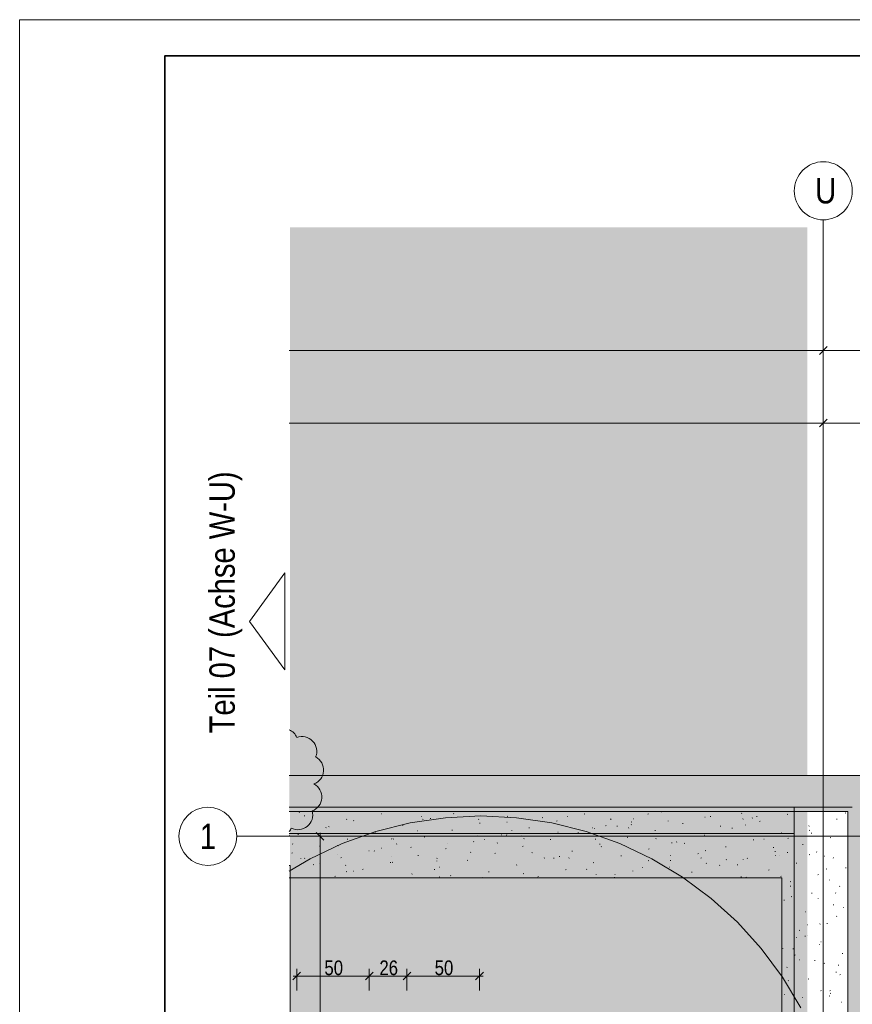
# Model space of a CAD drawing. Extents: x -720 to 300, y 62 to 1112.
# Tile 42 of 60: x -720 to -605, y 977 to 1112. Entities that reach past the tile are written whole.
import ezdxf
from ezdxf.enums import TextEntityAlignment as Align
from ezdxf.lldxf.tags import DXFTag

# ---------------------------------------------------------------- set-up
doc = ezdxf.new("R2010")
doc.units = 0
doc.layers.get('0').update_dxf_attribs({"lineweight": 13})
for name, color, linetype, lineweight, true_color in [('30 -36 Dächer- 3 Dachbeläge', 9, 'Continuous', 15, 0x808080), ('30 -36 Dächer- 3 Dachbeläge Gründach', 9, 'Continuous', 9, 0x808080), ('60- 61 allgemeine Ausstattung- 4 Terrassen', 9, 'Continuous', 9, 0x808080), ('70 -76 Bemaßung- 2 Allgemein', 9, 'Continuous', 5, 0x808080), ('70 -77 Revision- 2 Wolken', 7, 'Continuous', 18, 0x944cff), ('iwb_Layout Achsbezeichung', 1, 'Continuous', 13, 0xff0000), ('iwb_Layout BA_Markierung', 7, 'Continuous', 9, 0xbadcdc), ('iwb_Layout Text', 3, 'Continuous', 18, 0x00ff00)]:
    doc.layers.add(name, color=color, linetype=linetype, lineweight=lineweight, true_color=true_color)
for name, color, linetype, lineweight in [('30 -36 Dächer- 9 Sonstiges zur KG360', 7, 'grob-A06DN9U4MF', 9), ('70 -71 Achsen- 1 Gebäudeachsen', 7, 'STRICHPUNKT2-A06DN9U3MF', 18), ('70 -73 Bauteildarst.- 2 verdeckt 0.15', 7, 'grob-A06DN9U4MF', 15), ('iwb_Plankopf Rahmen', 7, 'Continuous', 35), ('Keine', 7, 'Continuous', 9)]:
    doc.layers.add(name, color=color, linetype=linetype, lineweight=lineweight)
doc.styles.get("Standard").update_dxf_attribs({"font": 'ARIALN.TTF'})
tags = doc.linetypes.add('grob-A06DN9U4MF', pattern=[14, 3, -8, 3]).pattern_tags.tags
tags[8:9] = [DXFTag(74, 4), DXFTag(75, 0), DXFTag(340, '0'), DXFTag(46, 0.0), DXFTag(50, 0.0), DXFTag(44, 0.0), DXFTag(45, 0.0)]
tags[6:7] = [DXFTag(74, 4), DXFTag(75, 0), DXFTag(340, '0'), DXFTag(46, 0.0), DXFTag(50, 0.0), DXFTag(44, 0.0), DXFTag(45, 0.0)]
tags[4:5] = [DXFTag(74, 4), DXFTag(75, 0), DXFTag(340, '0'), DXFTag(46, 0.0), DXFTag(50, 0.0), DXFTag(44, 0.0), DXFTag(45, 0.0)]
tags = doc.linetypes.add('STRICHPUNKT2', pattern=[12.7, 6.35, -3.175, 0, -3.175]).pattern_tags.tags
tags[10:11] = [DXFTag(74, 4), DXFTag(75, 0), DXFTag(340, '0'), DXFTag(46, 0.0), DXFTag(50, 0.0), DXFTag(44, 0.0), DXFTag(45, 0.0)]
tags[8:9] = [DXFTag(74, 4), DXFTag(75, 0), DXFTag(340, '0'), DXFTag(46, 0.0), DXFTag(50, 0.0), DXFTag(44, 0.0), DXFTag(45, 0.0)]
tags[6:7] = [DXFTag(74, 4), DXFTag(75, 0), DXFTag(340, '0'), DXFTag(46, 0.0), DXFTag(50, 0.0), DXFTag(44, 0.0), DXFTag(45, 0.0)]
tags[4:5] = [DXFTag(74, 4), DXFTag(75, 0), DXFTag(340, '0'), DXFTag(46, 0.0), DXFTag(50, 0.0), DXFTag(44, 0.0), DXFTag(45, 0.0)]
tags = doc.linetypes.add('STRICHPUNKT2-A06DN9U3MF', pattern=[12.7, 6.35, -3.175, 0, -3.175]).pattern_tags.tags
tags[10:11] = [DXFTag(74, 4), DXFTag(75, 0), DXFTag(340, '0'), DXFTag(46, 0.0), DXFTag(50, 0.0), DXFTag(44, 0.0), DXFTag(45, 0.0)]
tags[8:9] = [DXFTag(74, 4), DXFTag(75, 0), DXFTag(340, '0'), DXFTag(46, 0.0), DXFTag(50, 0.0), DXFTag(44, 0.0), DXFTag(45, 0.0)]
tags[6:7] = [DXFTag(74, 4), DXFTag(75, 0), DXFTag(340, '0'), DXFTag(46, 0.0), DXFTag(50, 0.0), DXFTag(44, 0.0), DXFTag(45, 0.0)]
tags[4:5] = [DXFTag(74, 4), DXFTag(75, 0), DXFTag(340, '0'), DXFTag(46, 0.0), DXFTag(50, 0.0), DXFTag(44, 0.0), DXFTag(45, 0.0)]

# ---------------------------------------------------------------- blocks, each defined once
blk = doc.blocks.new('Polygon-A06DN9TVMF')
at = {"color": 0, "linetype": 'ByBlock', "lineweight": -2, "ltscale": 0.13}
blk.add_solid([(-611.22, 86.2), (-682.36, 86.01), (-611.05, 1083.81), (-682.36, 1083.81)], dxfattribs=at)
blk = doc.blocks.new('Referenz-A06DN9U5MF')
at = {"layer": '30 -36 Dächer- 3 Dachbeläge', "color": 0, "linetype": 'Continuous', "ltscale": 0.15}
for p, q in [((-600.45, 1008.31), (-682.49, 1008.31)), ((-682.49, 1003.31), (-605.45, 1003.31)), ((-605.45, 1003.31), (-605.45, 771.51))]:
    blk.add_line(p, q, dxfattribs=at)
at = {"layer": '30 -36 Dächer- 3 Dachbeläge', "color": 0, "linetype": 'Continuous', "lineweight": 9, "ltscale": 0.13}
for p, q in [((-605.45, 1003.31), (-682.49, 1003.31)), ((-605.45, 771.51), (-605.45, 1003.31)), ((-682.49, 994.21), (-614.55, 994.21)), ((-614.55, 994.21), (-614.55, 780.61))]:
    blk.add_line(p, q, dxfattribs=at)
at = {"layer": '30 -36 Dächer- 3 Dachbeläge', "color": 0, "lineweight": 9}
for p, q in [((-681.08, 1003.2), (-681.1, 1003.23)), ((-680.42, 1002.71), (-680.34, 1002.72)), ((-669.82, 1003.01), (-669.74, 1003.03)), ((-664.29, 1002.63), (-664.25, 1002.62)), ((-659.85, 1003.05), (-659.78, 1003.02)), ((-652.43, 1002.66), (-652.35, 1002.68)), ((-644.15, 1002.65), (-644.14, 1002.62)), ((-641.82, 1002.97), (-641.74, 1002.99)), ((-632.96, 1003.01), (-633.02, 1002.96)), ((-631.22, 1003.27), (-631.14, 1003.29)), ((-624.43, 1002.62), (-624.35, 1002.64)), ((-620.09, 1003.06), (-620.12, 1003.09)), ((-618.06, 1002.66), (-617.98, 1002.63)), ((-613.83, 1002.92), (-613.75, 1002.94)), ((-605.83, 1003.13), (-605.76, 1003.1)), ((-677.08, 1001.25), (-677, 1001.22)), ((-674.55, 1002.27), (-674.61, 1002.22)), ((-673.64, 1002.06), (-673.56, 1002.08)), ((-666.85, 1001.41), (-666.77, 1001.43)), ((-664.09, 1002.27), (-664.02, 1002.25)), ((-663.03, 1002.36), (-662.95, 1002.38)), ((-656.34, 1002.29), (-656.39, 1002.24)), ((-656.25, 1001.71), (-656.17, 1001.73)), ((-652.48, 1001.85), (-652.44, 1001.84)), ((-647.59, 1002.48), (-647.51, 1002.45)), ((-645.64, 1002.01), (-645.56, 1002.03)), ((-638.86, 1001.37), (-638.78, 1001.38)), ((-638.12, 1002.31), (-638.18, 1002.25)), ((-637.31, 1001.31), (-637.24, 1001.29)), ((-635.32, 1001.9), (-635.25, 1001.87)), ((-635.29, 1001.5), (-635.32, 1001.53)), ((-635.04, 1002.32), (-634.96, 1002.34)), ((-630.22, 1002.02), (-630.25, 1002.05)), ((-628.25, 1001.67), (-628.17, 1001.69)), ((-625.16, 1002.54), (-625.19, 1002.57)), ((-623.06, 1001.33), (-622.99, 1001.3)), ((-619.9, 1002.33), (-619.96, 1002.27)), ((-619.56, 1001.43), (-619.57, 1001.5)), ((-618.61, 1002.47), (-618.68, 1002.43)), ((-617.65, 1001.97), (-617.57, 1001.99)), ((-610.86, 1001.32), (-610.78, 1001.34)), ((-607.04, 1002.27), (-606.96, 1002.29)), ((-682.45, 1000.09), (-682.49, 1000.06)), ((-681.28, 1000.15), (-681.2, 1000.17)), ((-677.46, 1001.1), (-677.38, 1001.12)), ((-670.67, 1000.46), (-670.59, 1000.47)), ((-667.91, 1000.26), (-667.92, 1000.33)), ((-664.81, 1000.68), (-664.74, 1000.65)), ((-660.07, 1000.76), (-659.99, 1000.78)), ((-656.56, 999.97), (-656.49, 999.95)), ((-653.28, 1000.11), (-653.2, 1000.13)), ((-652.55, 1000.1), (-652.48, 1000.07)), ((-651.79, 1000.65), (-651.8, 1000.72)), ((-650.48, 999.95), (-650.51, 999.98)), ((-649.46, 1001.06), (-649.38, 1001.08)), ((-645.42, 1000.47), (-645.45, 1000.49)), ((-642.68, 1000.41), (-642.6, 1000.43)), ((-640.66, 1001.07), (-640.63, 1001.07)), ((-640.35, 1000.98), (-640.38, 1001.01)), ((-635.68, 1001.04), (-635.69, 1001.11)), ((-632.07, 1000.72), (-631.99, 1000.73)), ((-628.85, 1000.29), (-628.82, 1000.29)), ((-625.29, 1000.07), (-625.21, 1000.09)), ((-621.47, 1001.02), (-621.39, 1001.04)), ((-614.68, 1000.37), (-614.6, 1000.39)), ((-610.8, 1000.75), (-610.72, 1000.73)), ((-610.53, 1000.35), (-610.45, 1000.33)), ((-682.04, 998.88), (-681.97, 998.85)), ((-678.31, 998.55), (-678.23, 998.57)), ((-675.82, 998.63), (-675.74, 998.61)), ((-674.49, 999.5), (-674.41, 999.52)), ((-668.32, 999.59), (-668.38, 999.54)), ((-668.1, 999.56), (-668.17, 999.51)), ((-667.71, 998.85), (-667.63, 998.87)), ((-663.89, 999.81), (-663.81, 999.83)), ((-660.61, 998.91), (-660.64, 998.94)), ((-657.1, 999.16), (-657.02, 999.18)), ((-655.55, 999.43), (-655.58, 999.46)), ((-653.76, 999.02), (-653.82, 998.98)), ((-650.11, 999.61), (-650.16, 999.56)), ((-646.5, 999.46), (-646.42, 999.48)), ((-640.29, 999.53), (-640.21, 999.5)), ((-639.71, 998.81), (-639.63, 998.83)), ((-635.89, 999.76), (-635.81, 999.78)), ((-631.89, 999.63), (-631.95, 999.58)), ((-629.78, 999.01), (-629.71, 998.99)), ((-629.11, 999.11), (-629.03, 999.13)), ((-628.02, 998.95), (-627.95, 998.92)), ((-618.5, 999.42), (-618.42, 999.44)), ((-617.04, 999.51), (-617.01, 999.51)), ((-613.67, 999.65), (-613.73, 999.6)), ((-611.72, 998.77), (-611.64, 998.79)), ((-607.9, 999.72), (-607.82, 999.74)), ((-682.13, 997.6), (-682.05, 997.62)), ((-675.81, 997.35), (-675.83, 997.38)), ((-671.53, 997.9), (-671.45, 997.92)), ((-670.74, 997.87), (-670.77, 997.9)), ((-669.78, 998.3), (-669.7, 998.27)), ((-665.68, 998.39), (-665.71, 998.42)), ((-664.74, 997.25), (-664.66, 997.27)), ((-660.92, 998.2), (-660.84, 998.22)), ((-657.51, 997.73), (-657.44, 997.7)), ((-654.14, 997.56), (-654.06, 997.57)), ((-650.32, 998.51), (-650.24, 998.53)), ((-649.03, 997.67), (-648.96, 997.65)), ((-643.53, 997.86), (-643.45, 997.88)), ((-639.41, 998.49), (-639.47, 998.44)), ((-636.75, 997.21), (-636.67, 997.23)), ((-632.93, 998.16), (-632.85, 998.18)), ((-629.9, 997.26), (-629.9, 997.33)), ((-626.14, 997.51), (-626.06, 997.53)), ((-625.06, 997.96), (-625.13, 997.91)), ((-622.32, 998.47), (-622.24, 998.48)), ((-615.76, 998.38), (-615.69, 998.35)), ((-615.54, 997.82), (-615.46, 997.84)), ((-615.46, 997.25), (-615.44, 997.22)), ((-614.83, 997.21), (-614.85, 997.24)), ((-613.78, 997.65), (-613.79, 997.72)), ((-610.72, 997.42), (-610.78, 997.38)), ((-609.76, 997.73), (-609.79, 997.76)), ((-608.75, 997.17), (-608.68, 997.19)), ((-680.87, 996.83), (-680.9, 996.86)), ((-680.31, 996.9), (-680.37, 996.85)), ((-679.17, 996), (-679.09, 996.02)), ((-678.24, 996.08), (-678.25, 996.15)), ((-675.35, 996.95), (-675.27, 996.97)), ((-674.74, 995.93), (-674.67, 995.9)), ((-668.56, 996.3), (-668.48, 996.32)), ((-668.42, 997.1), (-668.41, 997.07)), ((-668.29, 996.33), (-668.21, 996.3)), ((-662.09, 996.92), (-662.15, 996.87)), ((-662.13, 996.47), (-662.13, 996.54)), ((-657.96, 996.6), (-657.88, 996.62)), ((-651.17, 995.95), (-651.09, 995.97)), ((-647.35, 996.91), (-647.27, 996.93)), ((-646.01, 996.86), (-646.02, 996.93)), ((-645.25, 997.15), (-645.18, 997.12)), ((-643.88, 996.94), (-643.93, 996.88)), ((-640.57, 996.26), (-640.49, 996.28)), ((-632.98, 996.58), (-632.91, 996.55)), ((-629.96, 996.56), (-629.88, 996.58)), ((-625.66, 996.96), (-625.72, 996.9)), ((-624.96, 996.17), (-624.98, 996.2)), ((-623.18, 995.91), (-623.1, 995.93)), ((-622.25, 996.71), (-622.18, 996.69)), ((-620.72, 996), (-620.65, 995.98)), ((-619.89, 996.69), (-619.92, 996.72)), ((-619.36, 996.86), (-619.28, 996.88)), ((-612.57, 996.21), (-612.5, 996.23)), ((-607.44, 996.98), (-607.5, 996.92)), ((-674.55, 995.04), (-674.62, 995)), ((-673.63, 995.09), (-673.59, 995.09)), ((-672.38, 995.35), (-672.3, 995.37)), ((-665.6, 994.7), (-665.52, 994.72)), ((-662.48, 995.35), (-662.4, 995.32)), ((-661.78, 995.65), (-661.7, 995.67)), ((-660.21, 994.51), (-660.27, 994.46)), ((-654.99, 995), (-654.91, 995.02)), ((-650.21, 994.78), (-650.14, 994.75)), ((-644.39, 995.3), (-644.31, 995.32)), ((-641.5, 995.37), (-641.43, 995.34)), ((-640.15, 994.61), (-640.18, 994.64)), ((-637.6, 994.66), (-637.53, 994.67)), ((-635.09, 995.13), (-635.11, 995.16)), ((-633.78, 995.61), (-633.71, 995.63)), ((-630.02, 995.65), (-630.05, 995.68)), ((-627, 994.96), (-626.92, 994.98)), ((-616.39, 995.26), (-616.32, 995.28)), ((-609.61, 994.61), (-609.53, 994.63)), ((-608.46, 995.43), (-608.38, 995.4)), ((-605.79, 995.57), (-605.71, 995.58)), ((-676.2, 994.39), (-676.12, 994.41)), ((-674.08, 994.22), (-674.09, 994.21)), ((-661.82, 994.31), (-661.78, 994.31)), ((-655.86, 994.24), (-655.9, 994.21)), ((-648.21, 994.35), (-648.13, 994.37)), ((-637.65, 994.26), (-637.7, 994.21)), ((-620.21, 994.31), (-620.14, 994.33)), ((-619.43, 994.28), (-619.49, 994.23)), ((-614.72, 994.41), (-614.65, 994.39)), ((-613.43, 993.66), (-613.35, 993.68)), ((-608, 993.86), (-608, 993.93)), ((-613.42, 993.06), (-613.35, 993.03)), ((-610.46, 992.06), (-610.39, 992.08)), ((-607.19, 992.11), (-607.12, 992.08)), ((-606.64, 993.01), (-606.57, 993.03)), ((-614.55, 991.2), (-614.54, 991.2)), ((-614.28, 991.11), (-614.21, 991.13)), ((-613.2, 991.61), (-613.26, 991.55)), ((-609.56, 991.36), (-609.58, 991.39)), ((-607.5, 990.46), (-607.42, 990.48)), ((-611.32, 989.5), (-611.24, 989.52)), ((-606.12, 990.11), (-606.05, 990.08)), ((-611.08, 987.73), (-611.01, 987.7)), ((-609.27, 987.85), (-609.34, 987.81)), ((-608.35, 987.9), (-608.28, 987.92)), ((-606.97, 988.93), (-607.03, 988.88)), ((-612.17, 986.95), (-612.1, 986.97)), ((-612.55, 985.9), (-612.55, 985.97)), ((-611.38, 986.16), (-611.31, 986.14)), ((-611.03, 986.3), (-611.02, 986.27)), ((-609.35, 984.99), (-609.38, 985.02)), ((-609.21, 985.35), (-609.13, 985.37)), ((-614.42, 984.47), (-614.44, 984.5)), ((-613.03, 984.4), (-612.95, 984.42)), ((-606.24, 983.75), (-606.17, 983.77)), ((-612.73, 983.56), (-612.79, 983.51)), ((-612.11, 982.89), (-612.07, 982.88)), ((-610.06, 982.8), (-609.99, 982.81)), ((-608.75, 982.41), (-608.67, 982.38)), ((-613.88, 981.84), (-613.81, 981.86)), ((-607.1, 981.19), (-607.02, 981.21)), ((-606.76, 982.12), (-606.77, 982.19)), ((-613.71, 980.03), (-613.64, 980)), ((-610.92, 980.24), (-610.84, 980.26)), ((-606.5, 980.89), (-606.56, 980.83)), ((-609.15, 978.62), (-609.18, 978.65)), ((-607.95, 978.64), (-607.88, 978.66)), ((-607.83, 978.29), (-607.89, 978.24)), ((-614.21, 978.1), (-614.24, 978.13)), ((-611.77, 977.69), (-611.7, 977.71)), ((-608.05, 977.91), (-607.97, 977.89)), ((-606.41, 977.08), (-606.33, 977.05))]:
    blk.add_line(p, q, dxfattribs=at)
at = {"layer": '30 -36 Dächer- 3 Dachbeläge', "color": 0, "linetype": 'Continuous', "lineweight": 0, "ltscale": 0.13}
for points in [[(-600.45, 1008.31), (-605.45, 1003.31), (-682.49, 1003.31)], [(-600.45, 1008.31), (-682.49, 1003.31), (-682.49, 1007.01)], [(-682.49, 1008.31), (-600.45, 1008.31), (-682.49, 1007.01)], [(-600.45, 766.51), (-605.45, 771.51), (-600.45, 1008.31)], [(-605.45, 771.51), (-600.45, 1008.31), (-605.45, 1003.31)]]:
    blk.add_solid(points, dxfattribs=at)
at = {"layer": '30 -36 Dächer- 3 Dachbeläge Gründach', "color": 0, "linetype": 'Continuous', "ltscale": 0.13}
for p, q in [((-682.49, 994.21), (-614.55, 994.21)), ((-614.55, 994.21), (-614.55, 780.61))]:
    blk.add_line(p, q, dxfattribs=at)
at = {"layer": '30 -36 Dächer- 9 Sonstiges zur KG360', "color": 0, "linetype": 'grob-A06DN9U4MF', "lineweight": 5, "ltscale": 0.13}
for p, q in [((-660.95, 1002.47), (-656.05, 1002.71)), ((-656.05, 1002.71), (-651.15, 1002.47)), ((-670.56, 1000.56), (-665.8, 1001.75)), ((-665.8, 1001.75), (-660.95, 1002.47)), ((-651.15, 1002.47), (-646.3, 1001.75)), ((-646.3, 1001.75), (-641.54, 1000.56)), ((-675.18, 998.91), (-670.56, 1000.56)), ((-641.54, 1000.56), (-636.92, 998.91)), ((-679.62, 996.81), (-675.18, 998.91)), ((-636.92, 998.91), (-632.48, 996.81)), ((-682.49, 995.09), (-679.62, 996.81)), ((-632.48, 996.81), (-628.27, 994.29)), ((-628.27, 994.29), (-624.33, 991.36)), ((-624.33, 991.36), (-620.69, 988.07)), ((-620.69, 988.07), (-617.4, 984.43)), ((-617.4, 984.43), (-614.48, 980.49)), ((-614.48, 980.49), (-611.95, 976.28))]:
    blk.add_line(p, q, dxfattribs=at)
at = {"layer": '60- 61 allgemeine Ausstattung- 4 Terrassen', "color": 0, "linetype": 'Continuous', "ltscale": 0.13}
for p, q in [((-682.49, 1003.91), (-612.85, 1003.91)), ((-612.85, 1003.91), (-604.85, 1003.91)), ((-612.85, 770.91), (-612.85, 1003.91)), ((-612.85, 1003.91), (-612.85, 1000.31)), ((-612.85, 1000.31), (-682.49, 1000.31))]:
    blk.add_line(p, q, dxfattribs=at)
at = {"layer": '70 -71 Achsen- 1 Gebäudeachsen', "color": 0, "linetype": 'STRICHPUNKT2-A06DN9U3MF', "ltscale": 0.18}
for p, q in [((-608.85, 1084.85), (-608.85, 85.41)), ((-682.49, 999.91), (76.46, 999.91))]:
    blk.add_line(p, q, dxfattribs=at)
at = {"layer": '70 -73 Bauteildarst.- 2 verdeckt 0.15', "color": 0, "linetype": 'grob-A06DN9U4MF', "ltscale": 0.15}
for p, q in [((-682.49, 995.91), (-682.35, 995.91)), ((-682.35, 995.91), (-682.35, 879.91))]:
    blk.add_line(p, q, dxfattribs=at)
at = {"layer": '70 -76 Bemaßung- 2 Allgemein', "color": 0, "linetype": 'Continuous', "ltscale": 0.13}
for p, q in [((-608.85, 1066.91), (-608.85, 1067.85)), ((-608.85, 1066.91), (-608.85, 1067.85)), ((-609.91, 1066.85), (-682.49, 1066.85)), ((-608.35, 1066.85), (-609.91, 1066.85)), ((-608.32, 1067.38), (-609.38, 1066.32)), ((-609.38, 1066.32), (-608.32, 1067.38)), ((-609.35, 1066.85), (-607.79, 1066.85)), ((-457.91, 1066.85), (-607.79, 1066.85)), ((-608.32, 1057.38), (-609.38, 1056.32)), ((-609.38, 1056.32), (-608.32, 1057.38)), ((-608.85, 1054.85), (-608.85, 1057.85)), ((-608.85, 1054.85), (-608.85, 1057.85)), ((-609.91, 1056.85), (-682.49, 1056.85)), ((-608.35, 1056.85), (-609.91, 1056.85)), ((-609.35, 1056.85), (-607.79, 1056.85)), ((-597.97, 1056.85), (-607.79, 1056.85)), ((-676.23, 999.91), (-679.23, 999.91)), ((-678.76, 1000.44), (-677.7, 999.38)), ((-678.23, 1000.41), (-678.23, 998.85)), ((-678.23, 860.88), (-678.23, 998.85)), ((-681.98, 980.12), (-680.92, 981.18)), ((-681.45, 978.65), (-681.45, 981.65)), ((-670.92, 981.18), (-671.98, 980.12)), ((-671.98, 980.12), (-670.92, 981.18)), ((-671.45, 978.65), (-671.45, 981.65)), ((-671.45, 978.65), (-671.45, 981.65)), ((-665.72, 981.18), (-666.78, 980.12)), ((-666.78, 980.12), (-665.72, 981.18)), ((-666.25, 978.65), (-666.25, 981.65)), ((-666.25, 978.65), (-666.25, 981.65)), ((-655.72, 981.18), (-656.78, 980.12)), ((-656.25, 978.65), (-656.25, 981.65)), ((-681.95, 980.65), (-680.39, 980.65)), ((-672.51, 980.65), (-680.39, 980.65)), ((-670.95, 980.65), (-672.51, 980.65)), ((-671.95, 980.65), (-670.39, 980.65)), ((-667.31, 980.65), (-670.39, 980.65)), ((-665.75, 980.65), (-667.31, 980.65)), ((-666.75, 980.65), (-665.19, 980.65)), ((-657.31, 980.65), (-665.19, 980.65)), ((-655.75, 980.65), (-657.31, 980.65))]:
    blk.add_line(p, q, dxfattribs=at)
at = {"layer": '70 -77 Revision- 2 Wolken', "color": 0, "linetype": 'Continuous', "ltscale": 0.18}
for centre, major_axis, end_param in [((-683.29, 1012.72), (1.87, 0.81), 0.758606), ((-680.72, 1011.62), (1.46, 1.41), 1.159279), ((-680.72, 1011.62), (1.88, -0.78), 1.159279), ((-679.77, 1009.04), (2.03, -0.13), 1.159279), ((-679.77, 1009.04), (0.69, -1.91), 1.159279), ((-680.02, 1005.32), (2.03, -0.13), 1.159279), ((-680.02, 1005.32), (0.69, -1.91), 1.159279), ((-681.28, 1002.85), (1.29, -1.57), 1.159279), ((-681.28, 1002.85), (-0.92, -1.81), 1.159279), ((-684.05, 1001.89), (1.56, -1.31), 0.26776)]:
    blk.add_ellipse(centre, major_axis=major_axis, ratio=1, start_param=0, end_param=end_param, dxfattribs=at)
at = {"layer": 'Keine', "color": 0, "linetype": 'Continuous', "ltscale": 0.13}
for p, q in [((-611.39, 1091.94), (-611.07, 1092.18)), ((-611.07, 1092.18), (-610.74, 1092.38)), ((-610.74, 1092.38), (-610.38, 1092.55)), ((-610.38, 1092.55), (-610.01, 1092.68)), ((-610.01, 1092.68), (-609.63, 1092.78)), ((-609.63, 1092.78), (-609.24, 1092.83)), ((-609.24, 1092.83), (-608.85, 1092.85)), ((-608.85, 1092.85), (-608.46, 1092.83)), ((-608.46, 1092.83), (-608.07, 1092.78)), ((-608.07, 1092.78), (-607.69, 1092.68)), ((-607.69, 1092.68), (-607.32, 1092.55)), ((-607.32, 1092.55), (-606.96, 1092.38)), ((-606.96, 1092.38), (-606.63, 1092.18)), ((-606.63, 1092.18), (-606.31, 1091.94)), ((-612.38, 1090.74), (-612.18, 1091.07)), ((-612.18, 1091.07), (-611.94, 1091.39)), ((-611.94, 1091.39), (-611.68, 1091.68)), ((-611.68, 1091.68), (-611.39, 1091.94)), ((-606.31, 1091.94), (-606.02, 1091.68)), ((-606.02, 1091.68), (-605.76, 1091.39)), ((-605.76, 1091.39), (-605.52, 1091.07)), ((-605.52, 1091.07), (-605.32, 1090.74)), ((-612.83, 1089.24), (-612.77, 1089.63)), ((-612.77, 1089.63), (-612.68, 1090.01)), ((-612.68, 1090.01), (-612.55, 1090.38)), ((-612.55, 1090.38), (-612.38, 1090.74)), ((-605.32, 1090.74), (-605.15, 1090.38)), ((-605.15, 1090.38), (-605.02, 1090.01)), ((-605.02, 1090.01), (-604.93, 1089.63)), ((-604.93, 1089.63), (-604.87, 1089.24)), ((-612.85, 1088.85), (-612.83, 1089.24)), ((-612.83, 1088.46), (-612.85, 1088.85)), ((-612.77, 1088.07), (-612.83, 1088.46)), ((-604.87, 1088.46), (-604.93, 1088.07)), ((-604.87, 1089.24), (-604.85, 1088.85)), ((-604.85, 1088.85), (-604.87, 1088.46)), ((-612.68, 1087.69), (-612.77, 1088.07)), ((-612.55, 1087.32), (-612.68, 1087.69)), ((-612.38, 1086.97), (-612.55, 1087.32)), ((-612.18, 1086.63), (-612.38, 1086.97)), ((-605.32, 1086.97), (-605.52, 1086.63)), ((-605.15, 1087.32), (-605.32, 1086.97)), ((-605.02, 1087.69), (-605.15, 1087.32)), ((-604.93, 1088.07), (-605.02, 1087.69)), ((-611.94, 1086.31), (-612.18, 1086.63)), ((-611.68, 1086.02), (-611.94, 1086.31)), ((-611.39, 1085.76), (-611.68, 1086.02)), ((-611.07, 1085.53), (-611.39, 1085.76)), ((-610.74, 1085.32), (-611.07, 1085.53)), ((-606.63, 1085.53), (-606.96, 1085.32)), ((-606.31, 1085.76), (-606.63, 1085.53)), ((-606.02, 1086.02), (-606.31, 1085.76)), ((-605.76, 1086.31), (-606.02, 1086.02)), ((-605.52, 1086.63), (-605.76, 1086.31)), ((-610.38, 1085.16), (-610.74, 1085.32)), ((-610.01, 1085.02), (-610.38, 1085.16)), ((-609.63, 1084.93), (-610.01, 1085.02)), ((-609.24, 1084.87), (-609.63, 1084.93)), ((-608.85, 1084.85), (-609.24, 1084.87)), ((-608.46, 1084.87), (-608.85, 1084.85)), ((-608.07, 1084.93), (-608.46, 1084.87)), ((-607.69, 1085.02), (-608.07, 1084.93)), ((-607.32, 1085.16), (-607.69, 1085.02)), ((-606.96, 1085.32), (-607.32, 1085.16))]:
    blk.add_line(p, q, dxfattribs=at)
at = {"layer": '70 -76 Bemaßung- 2 Allgemein', "color": 0, "linetype": 'Continuous', "ltscale": 0.13, "char_height": 2.0138, "attachment_point": 1}
for s, insert in [('{\\fArial Narrow;50}', (-677.63, 982.8)), ('{\\fArial Narrow;26}', (-670.05, 982.8)), ('{\\fArial Narrow;50}', (-662.43, 982.8))]:
    blk.add_mtext(s, dxfattribs=dict(at, insert=insert))
at = {"layer": 'Keine', "color": 0, "linetype": 'Continuous', "ltscale": 0.13, "insert": (-609.98, 1090.64), "char_height": 3.5241, "attachment_point": 1}
blk.add_mtext('{\\fArial Narrow;U}', dxfattribs=at)

msp = doc.modelspace()

# ---------------------------------------------------------------- linework, layer by layer
at = {"layer": 'iwb_Layout Achsbezeichung', "linetype": 'STRICHPUNKT2', "lineweight": 13, "ltscale": 0.39}
msp.add_line((-682.36, 999.91), (-689.7, 999.91), dxfattribs=at)
at = {"layer": 'iwb_Layout Achsbezeichung', "ltscale": 0.39}
msp.add_circle((-693.7, 999.91), 4, dxfattribs=at)
at = {"layer": 'iwb_Layout Text', "linetype": 'Continuous', "ltscale": 0.18}
for p, q in [((-687.98, 1029.52), (-683.1, 1036.21)), ((-683.1, 1022.83), (-683.1, 1036.21)), ((-683.1, 1022.83), (-687.98, 1029.52))]:
    msp.add_line(p, q, dxfattribs=at)
at = {"layer": 'iwb_Plankopf Rahmen', "color": 8, "lineweight": 13, "ltscale": 0.13, "true_color": 0x808080}
msp.add_lwpolyline([(300.35, 62.43), (-719.65, 62.43), (-719.65, 1112.43), (300.35, 1112.43), (300.35, 62.43)], close=True, dxfattribs=at)
at = {"layer": 'iwb_Plankopf Rahmen', "ltscale": 0.35}
msp.add_lwpolyline([(-699.65, 67.43), (-699.65, 1107.43), (295.35, 1107.43), (295.35, 67.43), (-599.65, 67.43), (-699.65, 67.43)], close=True, dxfattribs=at)

# ---------------------------------------------------------------- block references
at = {"color": 8, "lineweight": 13, "ltscale": 0.13, "true_color": 0x808080}
msp.add_blockref('Referenz-A06DN9U5MF', (0, 0), dxfattribs=at)
at = {"layer": 'iwb_Layout BA_Markierung', "ltscale": 0.13}
msp.add_blockref('Polygon-A06DN9TVMF', (0, 0), dxfattribs=at)

# ---------------------------------------------------------------- texts
at = {"layer": 'iwb_Layout Achsbezeichung', "ltscale": 0.39}
msp.add_text('1', height=3.5, dxfattribs=at).set_placement((-693.7, 999.91), align=Align.MIDDLE_CENTER)
at = {"layer": 'iwb_Layout Text', "ltscale": 0.18}
msp.add_text('Teil 07 (Achse W-U)', height=3.5, rotation=90, dxfattribs=at).set_placement((-689.99, 1014.1))

doc.saveas('drawing.dxf')
